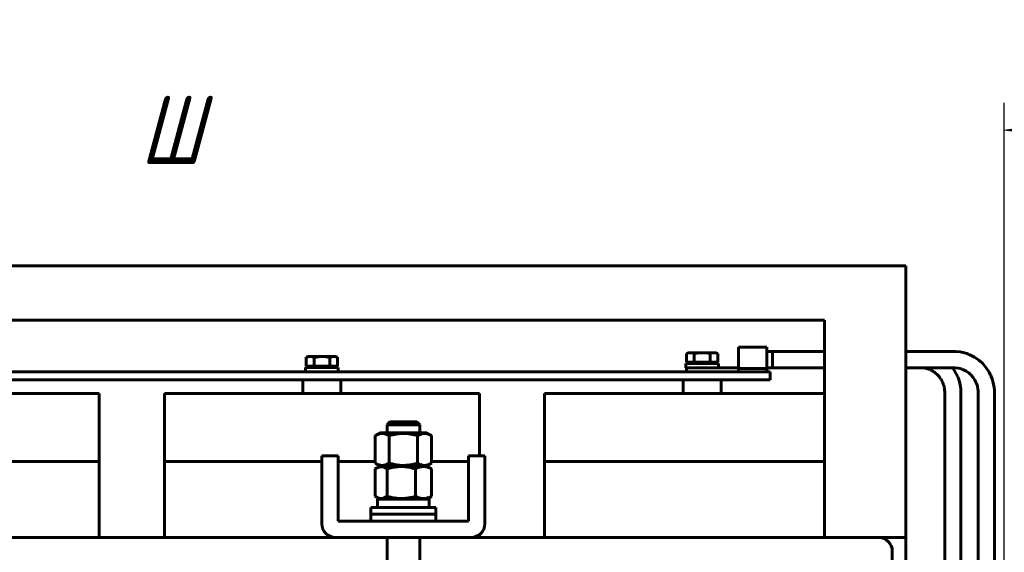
# Model space of a CAD drawing. Header units: millimetres. Extents: x 0 to 297, y 0 to 420.
# Tile 85 of 93: x 147 to 220, y 205 to 245. Entities that reach past the tile are written whole.
import ezdxf

# ---------------------------------------------------------------- set-up
doc = ezdxf.new("R2010")
doc.units = ezdxf.units.MM
doc.linetypes.add('K5LT_BASIC', pattern=[0])
doc.linetypes.add('K5LT_THIN', pattern=[0])
doc.layers.add('Системный слой', color=7, linetype='Continuous')
doc.styles.add('KDIMTEXTSTYLE', font='GOST_AU.SHX', dxfattribs={"width": 0.96, "oblique": 15, "height": 5})
doc.dimstyles.new('KDIMSTYLE (0.20)', dxfattribs={"dimtxt": 5, "dimasz": 1, "dimexe": 2, "dimexo": 0, "dimgap": 1, "dimtad": 1, "dimlfac": 5, "dimtxsty": 'KDIMTEXTSTYLE', "dimsah": 1, "dimcen": 0, "dimdle": 1, "dimadec": 0, "dimazin": 0, "dimtfac": 0.667, "dimtmove": 0, "dimatfit": 3, "dimfxl": 1, "dimtvp": 1, "dimtolj": 1, "dimtzin": 0, "dimarcsym": 0})

# ---------------------------------------------------------------- blocks, each defined once
blk = doc.blocks.new('U0')
at = {"layer": 'Системный слой', "color": 150, "linetype": 'K5LT_BASIC', "lineweight": 60, "true_color": 0x0080ff}
for p, q in [((211.475, 193.336), (211.475, 205.423)), ((211.475, 191.423), (211.475, 192.136))]:
    blk.add_line(p, q, dxfattribs=at)
blk = doc.blocks.new('U3')
at = {"layer": 'Системный слой', "color": 150, "linetype": 'K5LT_BASIC', "lineweight": 60, "true_color": 0x0080ff}
for p, q in [((170.475, 206.423), (140.475, 206.423)), ((210.475, 206.423), (180.475, 206.423))]:
    blk.add_line(p, q, dxfattribs=at)
blk = doc.blocks.new('U24')
at = {"layer": 'Системный слой', "color": 150, "linetype": 'K5LT_BASIC', "lineweight": 60, "true_color": 0x0080ff}
for p, q in [((173.432, 209.429), (173.404, 209.447)), ((173.46, 209.411), (173.432, 209.429)), ((173.488, 209.394), (173.46, 209.411)), ((173.753, 209.294), (173.488, 209.394)), ((174.022, 209.314), (173.753, 209.294)), ((174.284, 209.447), (174.022, 209.314))]:
    blk.add_line(p, q, dxfattribs=at)
blk = doc.blocks.new('U25')
at = {"layer": 'Системный слой', "color": 150, "linetype": 'K5LT_BASIC', "lineweight": 60, "true_color": 0x0080ff}
for p, q in [((173.404, 211.479), (173.432, 211.497)), ((173.432, 211.497), (173.46, 211.515)), ((173.46, 211.515), (173.488, 211.532)), ((173.488, 211.532), (173.753, 211.632)), ((173.753, 211.632), (174.022, 211.612)), ((174.022, 211.612), (174.284, 211.479))]:
    blk.add_line(p, q, dxfattribs=at)
blk = doc.blocks.new('U32')
at = {"layer": 'Системный слой', "color": 150, "linetype": 'K5LT_BASIC', "lineweight": 60, "true_color": 0x0080ff}
for p, q in [((130.675, 212.023), (133.396, 212.023)), ((137.553, 212.023), (140.275, 212.023)), ((141.475, 212.023), (153.075, 212.023))]:
    blk.add_line(p, q, dxfattribs=at)
blk = doc.blocks.new('U33')
at = {"layer": 'Системный слой', "color": 150, "linetype": 'K5LT_BASIC', "lineweight": 60, "true_color": 0x0080ff}
for p, q in [((130.675, 212.023), (133.396, 212.023)), ((137.553, 212.023), (140.275, 212.023)), ((141.475, 212.023), (153.075, 212.023))]:
    blk.add_line(p, q, dxfattribs=at)
blk = doc.blocks.new('U39')
at = {"layer": 'Системный слой', "color": 150, "linetype": 'K5LT_BASIC', "lineweight": 60, "true_color": 0x0080ff}
for p, q in [((213.533, 218.923), (213.544, 218.923)), ((213.544, 218.923), (213.551, 218.923)), ((213.551, 218.923), (213.555, 218.923)), ((213.555, 218.923), (213.558, 218.923)), ((213.558, 218.923), (213.563, 218.923)), ((213.563, 218.923), (213.569, 218.923)), ((213.569, 218.923), (213.572, 218.923)), ((213.572, 218.923), (213.574, 218.923)), ((213.574, 218.923), (213.58, 218.923)), ((213.58, 218.923), (213.59, 218.922)), ((213.59, 218.922), (213.611, 218.922)), ((213.611, 218.922), (213.653, 218.92)), ((213.653, 218.92), (213.731, 218.914)), ((213.731, 218.914), (213.734, 218.914)), ((213.734, 218.914), (213.741, 218.913)), ((213.741, 218.913), (213.754, 218.912)), ((213.754, 218.912), (213.78, 218.908)), ((213.78, 218.908), (213.831, 218.901)), ((213.831, 218.901), (213.89, 218.89)), ((213.89, 218.89), (213.894, 218.89)), ((213.894, 218.89), (213.901, 218.888)), ((213.901, 218.888), (213.915, 218.885)), ((213.915, 218.885), (213.942, 218.879)), ((213.942, 218.879), (213.997, 218.865)), ((213.997, 218.865), (214.07, 218.843)), ((214.07, 218.843), (214.073, 218.842)), ((214.073, 218.842), (214.08, 218.839)), ((214.08, 218.839), (214.094, 218.835)), ((214.094, 218.835), (214.123, 218.825)), ((214.123, 218.825), (214.18, 218.803)), ((214.18, 218.803), (214.232, 218.782)), ((214.232, 218.782), (214.235, 218.781)), ((214.235, 218.781), (214.242, 218.778)), ((214.242, 218.778), (214.256, 218.771)), ((214.256, 218.771), (214.284, 218.759)), ((214.284, 218.759), (214.338, 218.733)), ((214.338, 218.733), (214.403, 218.699)), ((214.403, 218.699), (214.406, 218.697)), ((214.406, 218.697), (214.413, 218.693)), ((214.413, 218.693), (214.427, 218.685)), ((214.427, 218.685), (214.455, 218.669)), ((214.455, 218.669), (214.51, 218.635)), ((214.51, 218.635), (214.576, 218.591)), ((214.576, 218.591), (214.579, 218.588)), ((214.579, 218.588), (214.587, 218.583)), ((214.587, 218.583), (214.601, 218.572)), ((214.601, 218.572), (214.63, 218.55)), ((214.63, 218.55), (214.686, 218.505)), ((214.686, 218.505), (214.758, 218.442)), ((214.758, 218.442), (214.762, 218.439)), ((214.762, 218.439), (214.768, 218.432)), ((214.768, 218.432), (214.782, 218.419)), ((214.782, 218.419), (214.81, 218.392)), ((214.81, 218.392), (214.863, 218.337)), ((214.863, 218.337), (214.917, 218.274)), ((214.917, 218.274), (214.92, 218.27)), ((214.92, 218.27), (214.926, 218.263)), ((214.926, 218.263), (214.938, 218.248)), ((214.938, 218.248), (214.962, 218.218)), ((214.962, 218.218), (215.007, 218.157)), ((215.007, 218.157), (215.054, 218.085)), ((215.054, 218.085), (215.057, 218.081)), ((215.057, 218.081), (215.062, 218.073)), ((215.062, 218.073), (215.072, 218.057)), ((215.072, 218.057), (215.092, 218.024)), ((215.092, 218.024), (215.129, 217.956)), ((215.129, 217.956), (215.167, 217.879)), ((215.167, 217.879), (215.169, 217.875)), ((215.169, 217.875), (215.173, 217.866)), ((215.173, 217.866), (215.181, 217.849)), ((215.181, 217.849), (215.195, 217.814)), ((215.195, 217.814), (215.223, 217.744)), ((215.223, 217.744), (215.249, 217.671)), ((215.249, 217.671), (215.25, 217.667)), ((215.25, 217.667), (215.253, 217.66)), ((215.253, 217.66), (215.258, 217.645)), ((215.258, 217.645), (215.267, 217.616)), ((215.267, 217.616), (215.283, 217.555)), ((215.283, 217.555), (215.291, 217.522)), ((215.291, 217.522), (215.292, 217.519)), ((215.292, 217.519), (215.294, 217.512)), ((215.294, 217.512), (215.297, 217.499)), ((215.297, 217.499), (215.302, 217.472)), ((215.302, 217.472), (215.312, 217.417)), ((215.312, 217.417), (215.321, 217.347)), ((215.321, 217.347), (215.322, 217.344)), ((215.322, 217.344), (215.323, 217.337)), ((215.323, 217.337), (215.324, 217.322)), ((215.324, 217.322), (215.327, 217.294)), ((215.327, 217.294), (215.33, 217.237)), ((215.33, 217.237), (215.333, 217.181)), ((215.333, 217.181), (215.333, 217.177)), ((215.333, 217.177), (215.333, 217.171)), ((215.333, 217.171), (215.333, 217.159)), ((215.333, 217.159), (215.333, 217.134)), ((215.333, 217.134), (215.333, 217.1)), ((215.333, 217.1), (215.333, 217.067)), ((215.333, 217.067), (215.333, 217.048)), ((215.333, 217.048), (215.333, 217.045)), ((215.333, 217.045), (215.333, 217.04)), ((215.333, 217.04), (215.333, 217.03)), ((215.333, 217.03), (215.333, 217.009)), ((215.333, 217.009), (215.333, 216.978)), ((215.333, 216.978), (215.333, 216.963)), ((215.333, 216.963), (215.333, 216.944)), ((215.333, 216.944), (215.333, 216.904)), ((215.333, 216.904), (215.333, 216.879)), ((215.333, 216.879), (215.333, 216.843)), ((215.333, 216.843), (215.333, 216.79)), ((215.333, 216.79), (215.333, 216.784)), ((215.333, 216.784), (215.333, 216.781)), ((215.333, 216.781), (215.333, 216.776)), ((215.333, 216.776), (215.333, 216.765)), ((215.333, 216.765), (215.333, 216.744)), ((215.333, 216.744), (215.333, 216.725)), ((215.333, 216.725), (215.333, 216.723)), ((215.333, 216.723), (215.333, 216.718)), ((215.333, 216.718), (215.333, 216.708)), ((215.333, 216.708), (215.333, 216.688)), ((215.333, 216.688), (215.333, 216.65)), ((215.333, 216.65), (215.333, 216.586)), ((215.333, 216.586), (215.333, 216.583)), ((215.333, 216.583), (215.333, 216.579)), ((215.333, 216.579), (215.333, 216.57)), ((215.333, 216.57), (215.333, 216.552)), ((215.333, 216.552), (215.333, 216.55)), ((215.333, 216.55), (215.333, 216.547)), ((215.333, 216.547), (215.333, 216.544)), ((215.333, 216.544), (215.333, 216.541)), ((215.333, 216.541), (215.333, 216.538)), ((215.333, 216.538), (215.333, 216.536)), ((215.333, 216.536), (215.333, 216.533)), ((215.333, 216.533), (215.333, 216.529)), ((215.333, 216.529), (215.333, 216.523)), ((215.333, 216.523), (215.333, 216.52)), ((215.333, 216.52), (215.333, 216.517)), ((215.333, 216.517), (215.333, 216.511)), ((215.333, 216.511), (215.333, 216.498)), ((215.333, 216.498), (215.333, 216.496)), ((215.333, 216.496), (215.333, 216.493)), ((215.333, 216.493), (215.333, 216.488)), ((215.333, 216.488), (215.333, 216.478)), ((215.333, 216.478), (215.333, 216.458)), ((215.333, 216.458), (215.333, 216.418)), ((215.333, 216.418), (215.333, 216.339)), ((215.333, 216.339), (215.333, 216.302)), ((215.333, 216.302), (215.333, 216.247)), ((215.333, 216.247), (215.333, 216.163)), ((215.333, 216.163), (215.333, 216.14)), ((215.333, 216.14), (215.333, 216.137)), ((215.333, 216.137), (215.333, 216.131)), ((215.333, 216.131), (215.333, 216.119)), ((215.333, 216.119), (215.333, 216.094)), ((215.333, 216.094), (215.333, 216.061)), ((215.333, 216.061), (215.333, 216.058)), ((215.333, 216.058), (215.333, 216.054)), ((215.333, 216.054), (215.333, 216.045)), ((215.333, 216.045), (215.333, 216.026)), ((215.333, 216.026), (215.333, 216.005)), ((215.333, 216.005), (215.333, 215.994)), ((215.333, 215.994), (215.333, 215.989)), ((215.333, 215.989), (215.333, 215.977)), ((215.333, 215.977), (215.333, 215.971)), ((215.333, 215.971), (215.333, 215.937)), ((215.333, 215.937), (215.333, 215.907)), ((215.333, 215.907), (215.333, 215.845)), ((215.333, 215.845), (215.333, 215.723)), ((215.333, 215.723), (215.333, 215.479)), ((215.333, 215.479), (215.333, 214.995)), ((215.333, 214.995), (215.333, 214.032)), ((215.333, 214.032), (215.333, 212.099)), ((215.333, 212.099), (215.333, 208.229)), ((215.333, 208.229), (215.333, 200.49)), ((215.333, 200.49), (215.333, 193.336)), ((215.333, 192.136), (215.333, 191.313))]:
    blk.add_line(p, q, dxfattribs=at)
blk = doc.blocks.new('U40')
at = {"layer": 'Системный слой', "color": 150, "linetype": 'K5LT_BASIC', "lineweight": 60, "true_color": 0x0080ff}
for p, q in [((212.622, 220.123), (213.533, 220.123)), ((215.933, 218.923), (216.309, 218.26)), ((216.309, 218.26), (216.317, 218.242)), ((216.317, 218.242), (216.331, 218.206)), ((216.331, 218.206), (216.358, 218.132)), ((216.358, 218.132), (216.406, 217.98)), ((216.406, 217.98), (216.48, 217.67)), ((216.48, 217.67), (216.523, 217.357)), ((216.523, 217.357), (216.533, 217.117)), ((216.533, 217.117), (216.533, 217.099)), ((216.533, 217.099), (216.533, 217.066)), ((216.533, 217.066), (216.533, 217.001)), ((216.533, 217.001), (216.533, 216.877)), ((216.533, 216.877), (216.533, 216.797)), ((216.533, 216.797), (216.533, 216.758)), ((216.533, 216.758), (216.533, 216.738)), ((216.533, 216.738), (216.533, 216.729)), ((216.533, 216.729), (216.533, 216.722)), ((216.533, 216.722), (216.533, 216.712)), ((216.533, 216.712), (216.533, 216.697)), ((216.533, 216.697), (216.533, 216.675)), ((216.533, 216.675), (216.533, 216.641)), ((216.533, 216.641), (216.533, 216.59)), ((216.533, 216.59), (216.533, 216.512)), ((216.533, 216.512), (216.533, 216.476)), ((216.533, 216.476), (216.533, 216.404)), ((216.533, 216.404), (216.533, 216.26)), ((216.533, 216.26), (216.533, 215.972)), ((216.533, 215.972), (216.533, 215.396)), ((216.533, 215.396), (216.533, 214.245)), ((216.533, 214.245), (216.533, 211.942)), ((216.533, 211.942), (216.533, 207.336)), ((216.533, 207.336), (216.533, 198.892)), ((216.533, 198.892), (216.533, 193.336)), ((216.533, 192.136), (216.533, 188.567)), ((216.533, 187.367), (216.533, 179.923))]:
    blk.add_line(p, q, dxfattribs=at)
blk = doc.blocks.new('U58')
at = {"layer": 'Системный слой', "color": 150, "linetype": 'K5LT_BASIC', "lineweight": 60, "true_color": 0x0080ff}
for p, q in [((157.875, 212.023), (169.475, 212.023)), ((170.675, 212.023), (173.396, 212.023)), ((177.553, 212.023), (180.275, 212.023))]:
    blk.add_line(p, q, dxfattribs=at)
blk = doc.blocks.new('U59')
at = {"layer": 'Системный слой', "color": 150, "linetype": 'K5LT_BASIC', "lineweight": 60, "true_color": 0x0080ff}
for p, q in [((157.875, 212.023), (169.475, 212.023)), ((170.675, 212.023), (173.396, 212.023)), ((177.553, 212.023), (180.275, 212.023))]:
    blk.add_line(p, q, dxfattribs=at)
blk = doc.blocks.new('U64')
at = {"layer": 'Системный слой', "color": 150, "linetype": 'K5LT_BASIC', "lineweight": 60, "true_color": 0x0080ff}
blk.add_line((210.475, 206.423), (212.475, 206.423), dxfattribs=at)
blk = doc.blocks.new('U66')
at = {"layer": 'Системный слой', "color": 150, "linetype": 'K5LT_BASIC', "lineweight": 60, "true_color": 0x0080ff}
for p, q in [((212.475, 193.336), (212.475, 205.823)), ((212.475, 191.339), (212.475, 192.136)), ((212.475, 188.567), (212.475, 190.139)), ((212.475, 187.023), (212.475, 187.367))]:
    blk.add_line(p, q, dxfattribs=at)
blk = doc.blocks.new('U67')
at = {"layer": 'Системный слой', "color": 150, "linetype": 'K5LT_BASIC', "lineweight": 60, "true_color": 0x0080ff}
for p, q in [((174.275, 214.123), (174.275, 214.723)), ((174.275, 191.339), (174.275, 206.423))]:
    blk.add_line(p, q, dxfattribs=at)
blk = doc.blocks.new('U68')
at = {"layer": 'Системный слой', "color": 150, "linetype": 'K5LT_BASIC', "lineweight": 60, "true_color": 0x0080ff}
for p, q in [((176.675, 214.123), (176.675, 214.723)), ((176.675, 191.339), (176.675, 206.423))]:
    blk.add_line(p, q, dxfattribs=at)
blk = doc.blocks.new('U81')
at = {"layer": 'Системный слой', "color": 150, "linetype": 'K5LT_BASIC', "lineweight": 60, "true_color": 0x0080ff}
for p, q in [((168.275, 218.943), (170.287, 218.943)), ((170.287, 218.943), (170.675, 218.943))]:
    blk.add_line(p, q, dxfattribs=at)
blk = doc.blocks.new('U119')
at = {"layer": 'Системный слой', "color": 150, "linetype": 'K5LT_BASIC', "lineweight": 60, "true_color": 0x0080ff}
for p, q in [((206.475, 218.923), (202.644, 218.923)), ((212.89, 218.923), (212.475, 218.923)), ((214.029, 218.923), (212.89, 218.923)), ((214.599, 218.923), (214.029, 218.923)), ((214.884, 218.923), (214.599, 218.923)), ((215.026, 218.923), (214.884, 218.923)), ((215.169, 218.923), (215.026, 218.923)), ((215.266, 218.923), (215.169, 218.923)), ((215.331, 218.923), (215.266, 218.923)), ((215.375, 218.923), (215.331, 218.923)), ((215.405, 218.923), (215.375, 218.923)), ((215.424, 218.923), (215.405, 218.923)), ((215.438, 218.923), (215.424, 218.923)), ((215.448, 218.923), (215.438, 218.923)), ((215.467, 218.923), (215.448, 218.923)), ((215.506, 218.923), (215.467, 218.923)), ((215.582, 218.923), (215.506, 218.923)), ((215.733, 218.923), (215.582, 218.923)), ((215.873, 218.923), (215.733, 218.923)), ((215.939, 218.923), (215.873, 218.923)), ((215.971, 218.923), (215.939, 218.923)), ((215.987, 218.923), (215.971, 218.923)), ((216.122, 218.919), (215.987, 218.923)), ((216.328, 218.895), (216.122, 218.919)), ((216.482, 218.858), (216.328, 218.895)), ((216.586, 218.824), (216.482, 218.858)), ((216.638, 218.805), (216.586, 218.824)), ((216.664, 218.794), (216.638, 218.805)), ((216.677, 218.789), (216.664, 218.794)), ((216.914, 218.671), (216.677, 218.789)), ((217.102, 218.542), (216.914, 218.671)), ((217.19, 218.469), (217.102, 218.542)), ((217.232, 218.431), (217.19, 218.469)), ((217.252, 218.411), (217.232, 218.431)), ((217.262, 218.401), (217.252, 218.411)), ((217.436, 218.201), (217.262, 218.401)), ((217.561, 218.01), (217.436, 218.201)), ((217.614, 217.909), (217.561, 218.01)), ((217.638, 217.858), (217.614, 217.909)), ((217.649, 217.832), (217.638, 217.858)), ((217.655, 217.819), (217.649, 217.832)), ((217.695, 217.715), (217.655, 217.819)), ((217.745, 217.554), (217.695, 217.715)), ((217.782, 217.348), (217.745, 217.554)), ((217.792, 217.237), (217.782, 217.348)), ((217.794, 217.177), (217.792, 217.237)), ((217.794, 217.147), (217.794, 217.177)), ((217.795, 217.131), (217.794, 217.147)), ((217.795, 216.996), (217.795, 217.131)), ((217.795, 216.855), (217.795, 216.996)), ((217.795, 216.756), (217.795, 216.855)), ((217.795, 216.69), (217.795, 216.756)), ((217.795, 216.645), (217.795, 216.69)), ((217.795, 216.615), (217.795, 216.645)), ((217.795, 216.596), (217.795, 216.615)), ((217.795, 216.582), (217.795, 216.596)), ((217.795, 216.573), (217.795, 216.582)), ((217.795, 216.554), (217.795, 216.573)), ((217.795, 216.516), (217.795, 216.554)), ((217.795, 216.442), (217.795, 216.516)), ((217.795, 216.295), (217.795, 216.442)), ((217.795, 214.054), (217.795, 216.295)), ((217.795, 203.695), (217.795, 214.054)), ((217.795, 193.336), (217.795, 203.695)), ((217.795, 188.567), (217.795, 192.136))]:
    blk.add_line(p, q, dxfattribs=at)
blk = doc.blocks.new('U121')
at = {"layer": 'Системный слой', "color": 150, "linetype": 'K5LT_BASIC', "lineweight": 60, "true_color": 0x0080ff}
for p, q in [((206.475, 220.123), (202.644, 220.123)), ((212.891, 220.123), (212.475, 220.123)), ((214.03, 220.123), (212.891, 220.123)), ((214.599, 220.123), (214.03, 220.123)), ((214.884, 220.123), (214.599, 220.123)), ((215.026, 220.123), (214.884, 220.123)), ((215.169, 220.123), (215.026, 220.123)), ((215.263, 220.123), (215.169, 220.123)), ((215.325, 220.123), (215.263, 220.123)), ((215.366, 220.123), (215.325, 220.123)), ((215.393, 220.123), (215.366, 220.123)), ((215.411, 220.123), (215.393, 220.123)), ((215.423, 220.123), (215.411, 220.123)), ((215.432, 220.123), (215.423, 220.123)), ((215.45, 220.123), (215.432, 220.123)), ((215.485, 220.123), (215.45, 220.123)), ((215.557, 220.123), (215.485, 220.123)), ((215.703, 220.123), (215.557, 220.123)), ((215.849, 220.123), (215.703, 220.123)), ((215.926, 220.123), (215.849, 220.123)), ((215.965, 220.123), (215.926, 220.123)), ((215.985, 220.123), (215.965, 220.123)), ((216.146, 220.119), (215.985, 220.123)), ((216.463, 220.083), (216.146, 220.119)), ((216.787, 220.014), (216.463, 220.083)), ((216.974, 219.958), (216.787, 220.014)), ((217.065, 219.925), (216.974, 219.958)), ((217.11, 219.908), (217.065, 219.925)), ((217.132, 219.899), (217.11, 219.908)), ((217.528, 219.702), (217.132, 219.899)), ((217.841, 219.488), (217.528, 219.702)), ((217.986, 219.366), (217.841, 219.488)), ((218.056, 219.302), (217.986, 219.366)), ((218.091, 219.269), (218.056, 219.302)), ((218.107, 219.253), (218.091, 219.269)), ((218.398, 218.919), (218.107, 219.253)), ((218.605, 218.601), (218.398, 218.919)), ((218.693, 218.433), (218.605, 218.601)), ((218.733, 218.347), (218.693, 218.433)), ((218.752, 218.304), (218.733, 218.347)), ((218.762, 218.282), (218.752, 218.304)), ((218.826, 218.112), (218.762, 218.282)), ((218.914, 217.801), (218.826, 218.112)), ((218.974, 217.452), (218.914, 217.801)), ((218.99, 217.279), (218.974, 217.452)), ((218.993, 217.195), (218.99, 217.279)), ((218.994, 217.154), (218.993, 217.195)), ((218.995, 217.134), (218.994, 217.154)), ((218.995, 216.972), (218.995, 217.134)), ((218.995, 216.824), (218.995, 216.972)), ((218.995, 216.728), (218.995, 216.824)), ((218.995, 216.666), (218.995, 216.728)), ((218.995, 216.624), (218.995, 216.666)), ((218.995, 216.597), (218.995, 216.624)), ((218.995, 216.578), (218.995, 216.597)), ((218.995, 216.566), (218.995, 216.578)), ((218.995, 216.557), (218.995, 216.566)), ((218.995, 216.54), (218.995, 216.557)), ((218.995, 216.505), (218.995, 216.54)), ((218.995, 216.436), (218.995, 216.505)), ((218.995, 216.295), (218.995, 216.436)), ((218.995, 214.054), (218.995, 216.295)), ((218.995, 203.695), (218.995, 214.054)), ((218.995, 193.336), (218.995, 203.695))]:
    blk.add_line(p, q, dxfattribs=at)
blk = doc.blocks.new('KDIMARROW_01')
at = {"layer": 'Системный слой'}
blk.add_hatch(color=0, dxfattribs=at).paths.add_polyline_path([(0, 0), (-5, 0.658), (-4.5, 0), (-5, -0.658)])
at = {"layer": 'Системный слой', "color": 0, "linetype": 'K5LT_THIN', "lineweight": 18}
for p, q in [((-4.5, 0), (-5, 0.658)), ((-5, 0.658), (0, 0)), ((0, 0), (-5, -0.658)), ((-5, -0.658), (-4.5, 0)), ((0, 0), (-1, 0))]:
    blk.add_line(p, q, dxfattribs=at)

msp = doc.modelspace()

# ---------------------------------------------------------------- linework, layer by layer
at = {"layer": 'Системный слой', "color": 150, "linetype": 'K5LT_BASIC', "lineweight": 60, "true_color": 0x0080ff}
for p, q in [((98.4747, 226.4231), (212.4747, 226.4231)), ((212.4747, 226.4231), (212.4747, 225.8231)), ((212.4747, 207.0231), (212.4747, 225.8231)), ((104.4747, 222.4231), (206.4747, 222.4231)), ((206.4747, 222.4231), (206.4747, 207.0231)), ((200.1444, 218.8707), (200.1444, 220.4231)), ((200.1444, 220.4231), (202.2444, 220.4231)), ((202.2444, 218.8707), (202.2444, 220.4231)), ((168.4747, 219.7431), (168.32, 219.6868)), ((168.32, 219.0431), (168.32, 219.6868)), ((168.6087, 219.7431), (168.4747, 219.7431)), ((169.4747, 219.7431), (168.6087, 219.7431)), ((168.8973, 219.0431), (168.8973, 219.6868)), ((169.4747, 219.7431), (170.3407, 219.7431)), ((170.052, 219.0431), (170.052, 219.6868)), ((170.4747, 219.7431), (170.3407, 219.7431)), ((170.4747, 219.7431), (170.6294, 219.6868)), ((170.6294, 219.0431), (170.6294, 219.6868)), ((196.4747, 220.0231), (196.32, 219.9668)), ((196.32, 219.3231), (196.32, 219.9668)), ((196.6087, 220.0231), (196.4747, 220.0231)), ((197.4747, 220.0231), (196.6087, 220.0231)), ((196.8973, 219.3231), (196.8973, 219.9668)), ((197.4747, 220.0231), (198.3407, 220.0231)), ((198.052, 219.3231), (198.052, 219.9668)), ((198.4747, 220.0231), (198.3407, 220.0231)), ((198.4747, 220.0231), (198.6294, 219.9668)), ((198.6294, 219.3231), (198.6294, 219.9668)), ((202.2444, 220.1231), (202.6444, 220.1231)), ((202.6444, 220.1231), (202.6444, 218.9231)), ((168.8973, 219.0431), (168.32, 219.0431)), ((168.6007, 218.9431), (168.5007, 219.0431)), ((170.052, 219.0431), (168.8973, 219.0431)), ((170.6294, 219.0431), (170.052, 219.0431)), ((170.3487, 218.9431), (170.4487, 219.0431)), ((196.2747, 218.9031), (196.2747, 219.2231)), ((196.2747, 219.2231), (198.6747, 219.2231)), ((196.8973, 219.3231), (196.32, 219.3231)), ((196.6007, 219.2231), (196.5007, 219.3231)), ((198.052, 219.3231), (196.8973, 219.3231)), ((198.6294, 219.3231), (198.052, 219.3231)), ((198.3487, 219.2231), (198.4487, 219.3231)), ((198.6747, 218.9031), (198.6747, 219.2231)), ((136.4747, 218.6231), (202.4747, 218.6231)), ((168.2747, 218.6231), (168.2747, 218.9431)), ((170.6747, 218.6231), (170.6747, 218.9431)), ((196.2747, 218.9031), (198.0141, 218.9031)), ((196.3125, 218.9031), (196.3125, 218.6231)), ((198.0141, 218.9031), (200.1444, 218.9031)), ((200.1444, 218.8707), (202.2444, 218.8707)), ((200.1444, 218.8707), (200.1444, 218.6231)), ((202.2444, 218.9231), (202.6444, 218.9231)), ((202.2444, 218.8707), (202.2444, 218.6231)), ((202.4747, 218.6231), (202.4747, 218.0231)), ((136.4747, 218.0231), (202.4747, 218.0231)), ((168.0747, 218.0231), (168.0747, 217.0231)), ((170.8747, 218.0231), (170.8747, 217.0231)), ((196.0747, 218.0231), (196.0747, 217.0231)), ((198.8747, 218.0231), (198.8747, 217.0231)), ((129.8747, 217.0231), (153.0747, 217.0231)), ((153.0747, 217.0231), (153.0747, 212.0231)), ((157.8747, 217.0231), (157.8747, 212.0231)), ((157.8747, 217.0231), (181.0747, 217.0231)), ((181.0747, 217.0231), (181.0747, 212.4231)), ((185.8747, 217.0231), (185.8747, 212.0231)), ((185.8747, 217.0231), (206.4747, 217.0231)), ((174.4747, 214.9231), (174.2747, 214.7231)), ((176.6369, 214.7231), (174.2747, 214.7231)), ((174.4747, 214.9231), (176.4747, 214.9231)), ((176.4747, 214.9231), (176.6747, 214.7231)), ((176.6747, 214.7231), (176.6369, 214.7231)), ((173.7497, 214.1231), (173.3962, 213.919)), ((173.3962, 211.8872), (173.3962, 213.919)), ((177.1997, 214.1231), (173.7497, 214.1231)), ((174.4355, 211.8872), (174.4355, 213.919)), ((176.5139, 211.8872), (176.5139, 213.919)), ((177.1997, 214.1231), (177.5531, 213.919)), ((177.5531, 211.8872), (177.5531, 213.919)), ((153.0747, 212.0231), (153.0747, 206.4231)), ((157.8747, 212.0231), (157.8747, 206.4231)), ((169.4747, 212.4231), (170.6747, 212.4231)), ((169.4747, 211.4231), (169.4747, 212.4231)), ((170.6747, 212.4231), (170.6747, 211.4231)), ((173.7497, 211.6831), (173.3962, 211.8872)), ((177.1997, 211.6831), (177.5531, 211.8872)), ((180.2747, 211.4231), (180.2747, 212.4231)), ((180.2747, 212.4231), (181.4747, 212.4231)), ((181.4747, 212.4231), (181.4747, 211.4231)), ((185.8747, 212.0231), (185.8747, 206.4231)), ((185.8747, 212.0231), (206.4747, 212.0231)), ((185.8747, 212.0231), (206.4747, 212.0231)), ((169.4747, 207.4231), (169.4747, 211.4231)), ((170.6747, 211.4231), (170.6747, 207.6231)), ((173.4039, 209.4472), (173.4039, 211.479)), ((173.7497, 211.6831), (173.4876, 211.5318)), ((177.1997, 211.6831), (173.7497, 211.6831)), ((177.1997, 211.6831), (173.7497, 211.6831)), ((174.2844, 209.4472), (174.2844, 211.479)), ((176.3552, 209.4472), (176.3552, 211.479)), ((177.1997, 211.6831), (177.4618, 211.5318)), ((177.5454, 209.4472), (177.5454, 211.479)), ((180.2747, 207.6231), (180.2747, 211.4231)), ((181.4747, 211.4231), (181.4747, 207.4231)), ((173.7497, 209.2431), (173.4876, 209.3944)), ((173.5647, 209.2431), (173.5647, 208.6231)), ((177.3847, 209.2431), (173.5647, 209.2431)), ((177.1997, 209.2431), (177.4618, 209.3944)), ((177.3847, 209.2431), (177.3847, 208.6231)), ((173.0747, 208.6231), (173.0747, 208.1231)), ((177.8747, 208.6231), (173.0747, 208.6231)), ((173.0747, 208.1231), (173.0747, 207.6231)), ((177.8747, 208.1231), (173.0747, 208.1231)), ((177.8747, 208.1231), (173.0747, 208.1231)), ((177.8747, 208.6231), (177.8747, 208.1231)), ((177.8747, 208.1231), (177.8747, 207.6231)), ((170.6747, 207.6231), (180.2747, 207.6231)), ((206.4747, 206.4231), (206.4747, 207.0231)), ((212.4747, 207.0231), (212.4747, 206.4231)), ((180.4747, 206.4231), (170.4747, 206.4231)), ((181.0747, 206.6231), (181.0747, 206.4231)), ((212.4747, 206.4231), (210.4747, 206.4231)), ((212.4747, 206.4231), (212.4747, 205.8231))]:
    msp.add_line(p, q, dxfattribs=at)
for centre, start, end in [((170.4747, 207.4231), 180, 270), ((180.4747, 207.4231), 270, 0), ((210.4747, 205.4231), 0, 90)]:
    msp.add_arc(centre, 1, start, end, dxfattribs=at)
for points in [[(168.32, 219.6868), (168.4162, 219.7218), (168.5124, 219.7431), (168.6087, 219.7431)], [(168.6087, 219.7431), (168.7049, 219.7431), (168.8011, 219.7218), (168.8973, 219.6868)], [(169.4747, 219.7431), (169.6675, 219.7431), (169.8601, 219.7217), (170.052, 219.6868)], [(170.052, 219.6868), (170.1483, 219.7218), (170.2445, 219.7431), (170.3407, 219.7431)], [(170.3407, 219.7431), (170.4369, 219.7431), (170.5332, 219.7218), (170.6294, 219.6868)], [(196.32, 219.9668), (196.4162, 220.0018), (196.5124, 220.0231), (196.6087, 220.0231)], [(196.6087, 220.0231), (196.7049, 220.0231), (196.8011, 220.0018), (196.8973, 219.9668)], [(197.4747, 220.0231), (197.6675, 220.0231), (197.8601, 220.0017), (198.052, 219.9668)], [(198.052, 219.9668), (198.1483, 220.0018), (198.2445, 220.0231), (198.3407, 220.0231)], [(198.3407, 220.0231), (198.4369, 220.0231), (198.5332, 220.0018), (198.6294, 219.9668)], [(177.5454, 211.479), (177.5177, 211.4979), (177.4898, 211.5156), (177.4618, 211.5318)], [(177.4618, 209.3944), (177.4898, 209.4106), (177.5177, 209.4283), (177.5454, 209.4472)]]:
    msp.add_open_spline(points, degree=3, dxfattribs=at)
for points, knots in [([(168.8973, 219.6868), (168.9929, 219.7042), (169.0896, 219.7185), (169.2823, 219.738), (169.3785, 219.7431), (169.4747, 219.7431)], [0.0049107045, 0.0049107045, 0.0049107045, 0.0049107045, 0.0063655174, 0.0063655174, 0.0078203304, 0.0078203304, 0.0078203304, 0.0078203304]), ([(196.8973, 219.9668), (196.9929, 219.9842), (197.0896, 219.9985), (197.2823, 220.018), (197.3785, 220.0231), (197.4747, 220.0231)], [0.0049107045, 0.0049107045, 0.0049107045, 0.0049107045, 0.0063655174, 0.0063655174, 0.0078203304, 0.0078203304, 0.0078203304, 0.0078203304]), ([(173.3962, 213.919), (173.4811, 213.968), (173.5665, 214.0084), (173.7392, 214.0643), (173.8265, 214.0797), (173.959, 214.0799), (174.0034, 214.0761), (174.0912, 214.0615), (174.1348, 214.0506), (174.2648, 214.0086), (174.3505, 213.9681), (174.4355, 213.919)], [0.000000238, 0.000000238, 0.000000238, 0.000000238, 0.002624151, 0.002624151, 0.005248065, 0.005248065, 0.006560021, 0.006560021, 0.007871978, 0.007871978, 0.010495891, 0.010495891, 0.010495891, 0.010495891]), ([(174.4355, 213.919), (174.6034, 213.9675), (174.7736, 214.0079), (175.0339, 214.0502), (175.1217, 214.0612), (175.2985, 214.0761), (175.3866, 214.0798), (175.65, 214.0798), (175.8246, 214.0647), (176.1717, 214.0088), (176.3449, 213.9678), (176.5139, 213.919)], [0.003844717, 0.003844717, 0.003844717, 0.003844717, 0.006467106, 0.006467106, 0.0077783, 0.0077783, 0.009089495, 0.009089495, 0.011711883, 0.011711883, 0.014334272, 0.014334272, 0.014334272, 0.014334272]), ([(176.5139, 213.919), (176.5988, 213.968), (176.6842, 214.0084), (176.8569, 214.0643), (176.9442, 214.0797), (177.0767, 214.0799), (177.1211, 214.0761), (177.2089, 214.0615), (177.2525, 214.0506), (177.3825, 214.0086), (177.4682, 213.9681), (177.5531, 213.919)], [0.000000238, 0.000000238, 0.000000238, 0.000000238, 0.002624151, 0.002624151, 0.005248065, 0.005248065, 0.006560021, 0.006560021, 0.007871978, 0.007871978, 0.010495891, 0.010495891, 0.010495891, 0.010495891]), ([(174.4355, 211.8872), (174.3705, 211.8497), (174.2748, 211.8021), (174.1568, 211.7618), (174.0828, 211.7433), (174.0164, 211.7319), (173.9596, 211.727), (173.9015, 211.7259), (173.8429, 211.7288), (173.7727, 211.7385), (173.7147, 211.7515), (173.6457, 211.7712), (173.5424, 211.809), (173.4521, 211.855), (173.3962, 211.8872)], [0, 0, 0, 0, 2.8814613, 4.2007918, 5.12203, 6.0737295, 7.054851, 7.5526049, 8.5536622, 9.549854, 10.5399482, 11.0322282, 12.5081996, 15, 15, 15, 15]), ([(176.5139, 211.8872), (176.4978, 211.8825), (176.4653, 211.8733), (176.3996, 211.8554), (176.3174, 211.8343), (176.2181, 211.8111), (176.0931, 211.7852), (175.9426, 211.7594), (175.8102, 211.7436), (175.7217, 211.7361), (175.6624, 211.7318), (175.527, 211.725), (175.3255, 211.7264), (175.0709, 211.7493), (174.8704, 211.7819), (174.7107, 211.8155), (174.6043, 211.8412), (174.5128, 211.8653), (174.4612, 211.8797), (174.4355, 211.8872)], [0.009237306, 0.009237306, 0.009237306, 0.009237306, 0.009490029, 0.009742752, 0.010248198, 0.010753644, 0.01125909, 0.012147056, 0.013035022, 0.013257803, 0.013480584, 0.013926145, 0.015290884, 0.016498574, 0.017706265, 0.018327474, 0.018948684, 0.01935084, 0.019752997, 0.019752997, 0.019752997, 0.019752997]), ([(177.5531, 211.8872), (177.4882, 211.8497), (177.3925, 211.8021), (177.2745, 211.7618), (177.2005, 211.7433), (177.1341, 211.7319), (177.0773, 211.727), (177.0192, 211.7259), (176.9606, 211.7288), (176.8904, 211.7385), (176.8324, 211.7515), (176.7634, 211.7712), (176.6601, 211.809), (176.5697, 211.855), (176.5139, 211.8872)], [0, 0, 0, 0, 2.8814613, 4.2007918, 5.12203, 6.0737295, 7.054851, 7.5526049, 8.5536622, 9.549854, 10.5399482, 11.0322282, 12.5081996, 15, 15, 15, 15]), ([(174.2844, 211.479), (174.4139, 211.5166), (174.6045, 211.5641), (174.8397, 211.6044), (174.9871, 211.6229), (175.1194, 211.6343), (175.2326, 211.6392), (175.3484, 211.6403), (175.4651, 211.6375), (175.6049, 211.6278), (175.7206, 211.6147), (175.8581, 211.595), (175.9946, 211.5699), (176.1757, 211.5287), (176.2881, 211.4985), (176.3552, 211.479)], [0, 0, 0, 0, 3.0735588, 4.4808446, 5.4634987, 6.4786448, 7.5251745, 8.0561119, 9.1239063, 10.186511, 11.2426114, 11.7677101, 13.3420796, 14.3968691, 16, 16, 16, 16]), ([(176.3552, 211.479), (176.4523, 211.528), (176.5502, 211.5684), (176.748, 211.6243), (176.848, 211.6397), (176.9998, 211.6399), (177.0506, 211.6361), (177.1511, 211.6215), (177.2011, 211.6106), (177.35, 211.5686), (177.4481, 211.5281), (177.5454, 211.479)], [0.000000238, 0.000000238, 0.000000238, 0.000000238, 0.002624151, 0.002624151, 0.005248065, 0.005248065, 0.006560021, 0.006560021, 0.007871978, 0.007871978, 0.010495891, 0.010495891, 0.010495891, 0.010495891]), ([(176.3552, 209.4472), (176.2257, 209.4097), (176.035, 209.3621), (175.7999, 209.3218), (175.6525, 209.3033), (175.5201, 209.2919), (175.407, 209.287), (175.2912, 209.2859), (175.1744, 209.2888), (175.0346, 209.2985), (174.919, 209.3115), (174.7815, 209.3312), (174.645, 209.3563), (174.4638, 209.3976), (174.3515, 209.4277), (174.2844, 209.4472)], [0, 0, 0, 0, 3.0735588, 4.4808446, 5.4634987, 6.4786448, 7.5251745, 8.0561119, 9.1239063, 10.186511, 11.2426114, 11.7677101, 13.3420796, 14.3968691, 16, 16, 16, 16]), ([(177.5454, 209.4472), (177.471, 209.4097), (177.3614, 209.3621), (177.2262, 209.3218), (177.1415, 209.3033), (177.0655, 209.2919), (177.0004, 209.287), (176.9338, 209.2859), (176.8667, 209.2888), (176.7864, 209.2985), (176.7199, 209.3115), (176.6409, 209.3312), (176.5225, 209.369), (176.4191, 209.415), (176.3552, 209.4472)], [0, 0, 0, 0, 2.8814613, 4.2007918, 5.12203, 6.0737295, 7.054851, 7.5526049, 8.5536622, 9.549854, 10.5399482, 11.0322282, 12.5081996, 15, 15, 15, 15])]:
    msp.add_open_spline(points, degree=3, knots=knots, dxfattribs=at)

# ---------------------------------------------------------------- block references
at = {"layer": 'Системный слой'}
for name in ['U121', 'U40', 'U81', 'U119', 'U39', 'U67', 'U68', 'U32', 'U33', 'U58', 'U59', 'U25', 'U24', 'U64', 'U3', 'U0', 'U66']:
    msp.add_blockref(name, (0, 0), dxfattribs=at)

# ---------------------------------------------------------------- dimensions: what is measured, and where the dimension line sits
at = {"layer": 'Системный слой', "color": 7}
msp.add_linear_dim(base=(96.9747, 236.4231), p1=(219.7231, 185.1624), p2=(96.9747, 185.4231), location=(158.3489, 236.4231), text='\\H5.0;\\W0.965;\\Q15;\\H5.0;\\W0.965;\\Q15;\\Q15;Ш', dimstyle='KDIMSTYLE (0.20)', override={"dimexo": 0, "dimblk1": 'KDIMARROW_01', "dimblk2": 'KDIMARROW_01', "dimse1": 0, "dimse2": 0, "dimclrt": 7, "dimtolj": 1}, dxfattribs=at).render()

doc.saveas('drawing.dxf')
